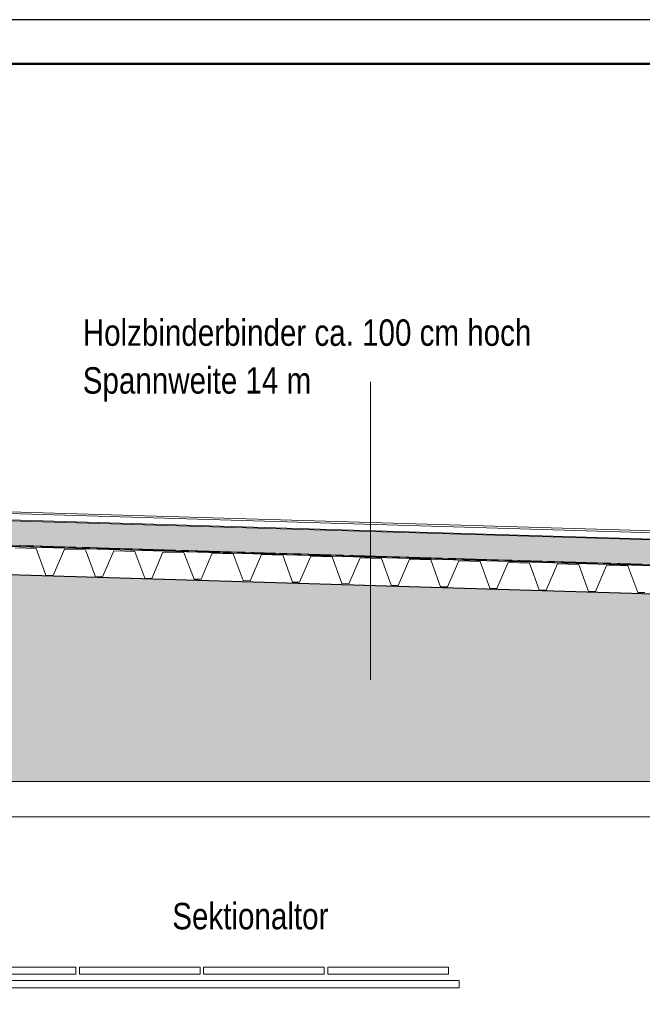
# Model space of a CAD drawing. Header units: metres. Extents: x 1314 to 1415, y -87 to -52.
# Tile 94 of 256: x 1319.64 to 1323.17, y -57.97 to -52.38. Entities that reach past the tile are written whole.
import ezdxf

# ---------------------------------------------------------------- set-up
doc = ezdxf.new("R2010")
doc.units = ezdxf.units.M
doc.header["$PDMODE"] = 65
doc.linetypes.add('AUSGEZOGEN', pattern=[0])
for name, color, linetype, lineweight in [('XR$1$Legende', 4, 'AUSGEZOGEN', 13), ('XR$2$Ansicht', 1, 'AUSGEZOGEN', 50), ('XR$2$Design', 4, 'AUSGEZOGEN', 13), ('XR$2$Fenster', 3, 'AUSGEZOGEN', 18), ('XR$2$KALZIP', 7, 'AUSGEZOGEN', 13), ('XR$2$Möblierung', 4, 'AUSGEZOGEN', 13), ('XR$2$Wand', 1, 'AUSGEZOGEN', 50), ('XR$3$Maßlinie 1_100', 7, 'AUSGEZOGEN', 25), ('XR$3$Maßlinie 1_50', 7, 'AUSGEZOGEN', 25), ('XR$3$Text 1_100', 3, 'AUSGEZOGEN', 18), ('XR$4$Muster', 4, 'AUSGEZOGEN', 13)]:
    doc.layers.add(name, color=color, linetype=linetype, lineweight=lineweight)
doc.styles.add('ARIAL', font='arial.ttf')
doc.dimstyles.new('DIMSTYLE_5', dxfattribs={"dimtxt": 0.125, "dimasz": 0.15, "dimexe": 0, "dimexo": 0, "dimgap": 0.0625, "dimtad": 2, "dimrnd": 0.005, "dimzin": 4, "dimdsep": 46, "dimtxsty": 'ARIAL', "dimblk1": 'ALL_ML_KREIS', "dimblk2": 'ALL_ML_KREIS', "dimsah": 1, "dimcen": 0, "dimclrd": 3, "dimclre": 3, "dimclrt": 3, "dimadec": 0, "dimazin": 0, "dimtfac": 1, "dimtdec": 0, "dimtix": 1, "dimtmove": 2, "dimatfit": 3, "dimfxl": 0, "dimtzin": 0, "dimlwd": 0, "dimlwe": 25, "dimarcsym": 0})

# ---------------------------------------------------------------- blocks, each defined once
blk = doc.blocks.new('MUSTERELEMENT_36')
at = {"layer": 'XR$2$Design', "color": 4, "linetype": 'AUSGEZOGEN', "lineweight": 13, "transparency": 33554687}
for p, q in [((1319.7172, -55.3713), (1319.6374, -55.3689)), ((1319.7174, -55.3663), (1319.6376, -55.364)), ((1319.6775, -55.3651), (1319.6773, -55.3701)), ((1319.7173, -55.3683), (1319.6774, -55.3671)), ((1319.7173, -55.3693), (1319.6774, -55.3681)), ((1319.7173, -55.3703), (1319.6774, -55.3691)), ((1319.7174, -55.3673), (1319.6775, -55.3661)), ((1319.7174, -55.3663), (1319.7172, -55.3713)), ((1319.7174, -55.3663), (1319.7172, -55.3713)), ((1319.7971, -55.3737), (1319.7172, -55.3713)), ((1319.7972, -55.3687), (1319.7174, -55.3663)), ((1319.7573, -55.3675), (1319.7571, -55.3725)), ((1319.7971, -55.3707), (1319.7572, -55.3695)), ((1319.7971, -55.3717), (1319.7572, -55.3705)), ((1319.7971, -55.3727), (1319.7572, -55.3715)), ((1319.7972, -55.3697), (1319.7573, -55.3685)), ((1319.7972, -55.3687), (1319.7971, -55.3737)), ((1319.7972, -55.3687), (1319.7971, -55.3737)), ((1319.8769, -55.3761), (1319.7971, -55.3737)), ((1319.877, -55.3711), (1319.7972, -55.3687)), ((1319.8371, -55.3699), (1319.837, -55.3749)), ((1319.8769, -55.3741), (1319.837, -55.3729)), ((1319.8769, -55.3751), (1319.837, -55.3739)), ((1319.877, -55.3721), (1319.8371, -55.3709)), ((1319.877, -55.3731), (1319.8371, -55.3719)), ((1319.877, -55.3711), (1319.8769, -55.3761)), ((1319.877, -55.3711), (1319.8769, -55.3761)), ((1319.9567, -55.3785), (1319.8769, -55.3761)), ((1319.9568, -55.3735), (1319.877, -55.3711)), ((1319.9169, -55.3723), (1319.9168, -55.3773)), ((1319.9567, -55.3765), (1319.9168, -55.3753)), ((1319.9567, -55.3775), (1319.9168, -55.3763)), ((1319.9568, -55.3745), (1319.9169, -55.3733)), ((1319.9568, -55.3755), (1319.9169, -55.3743)), ((1319.9568, -55.3735), (1319.9567, -55.3785)), ((1319.9568, -55.3735), (1319.9567, -55.3785)), ((1320.0365, -55.3809), (1319.9567, -55.3785)), ((1320.0366, -55.3759), (1319.9568, -55.3735)), ((1319.9967, -55.3747), (1319.9966, -55.3797)), ((1320.0366, -55.3789), (1319.9966, -55.3777)), ((1320.0365, -55.3799), (1319.9966, -55.3787)), ((1320.0366, -55.3769), (1319.9967, -55.3757)), ((1320.0366, -55.3779), (1319.9967, -55.3767)), ((1320.0366, -55.3759), (1320.0365, -55.3809)), ((1320.0366, -55.3759), (1320.0365, -55.3809)), ((1320.1163, -55.3833), (1320.0365, -55.3809)), ((1320.1165, -55.3783), (1320.0366, -55.3759)), ((1320.0766, -55.3771), (1320.0764, -55.3821)), ((1320.1163, -55.3823), (1320.0764, -55.3811)), ((1320.1164, -55.3793), (1320.0765, -55.3781)), ((1320.1164, -55.3803), (1320.0765, -55.3791)), ((1320.1164, -55.3813), (1320.0765, -55.3801)), ((1320.1165, -55.3783), (1320.1163, -55.3833)), ((1320.1165, -55.3783), (1320.1163, -55.3833)), ((1320.1961, -55.3857), (1320.1163, -55.3833)), ((1320.1963, -55.3807), (1320.1165, -55.3783)), ((1320.1564, -55.3795), (1320.1562, -55.3845)), ((1320.1961, -55.3847), (1320.1562, -55.3835)), ((1320.1962, -55.3817), (1320.1563, -55.3805)), ((1320.1962, -55.3827), (1320.1563, -55.3815)), ((1320.1962, -55.3837), (1320.1563, -55.3825)), ((1320.1963, -55.3807), (1320.1961, -55.3857)), ((1320.1963, -55.3807), (1320.1961, -55.3857)), ((1320.2759, -55.3881), (1320.1961, -55.3857)), ((1320.2761, -55.3831), (1320.1963, -55.3807)), ((1320.2362, -55.3819), (1320.236, -55.3869)), ((1320.2761, -55.3841), (1320.2361, -55.3829)), ((1320.276, -55.3851), (1320.2361, -55.3839)), ((1320.276, -55.3861), (1320.2361, -55.3849)), ((1320.276, -55.3871), (1320.2361, -55.3859)), ((1320.2761, -55.3831), (1320.2759, -55.3881)), ((1320.2761, -55.3831), (1320.2759, -55.3881)), ((1320.3559, -55.3855), (1320.2761, -55.3831)), ((1320.316, -55.3843), (1320.3158, -55.3893)), ((1320.3558, -55.3875), (1320.3159, -55.3863)), ((1320.3559, -55.3865), (1320.316, -55.3853)), ((1320.3559, -55.3855), (1320.3557, -55.3905)), ((1320.3559, -55.3855), (1320.3557, -55.3905)), ((1320.4357, -55.3879), (1320.3559, -55.3855)), ((1320.3557, -55.3905), (1320.2759, -55.3881)), ((1320.3558, -55.3885), (1320.3159, -55.3873)), ((1320.3558, -55.3895), (1320.3159, -55.3883)), ((1320.4356, -55.3929), (1320.3557, -55.3905)), ((1320.3958, -55.3867), (1320.3957, -55.3917)), ((1320.4356, -55.3899), (1320.3957, -55.3887)), ((1320.4356, -55.3909), (1320.3957, -55.3897)), ((1320.4356, -55.3919), (1320.3957, -55.3907)), ((1320.4357, -55.3889), (1320.3958, -55.3877)), ((1320.4357, -55.3879), (1320.4356, -55.3929)), ((1320.4357, -55.3879), (1320.4356, -55.3929)), ((1320.5154, -55.3953), (1320.4356, -55.3929)), ((1320.5155, -55.3903), (1320.4357, -55.3879)), ((1320.4756, -55.3891), (1320.4755, -55.3941)), ((1320.5154, -55.3933), (1320.4755, -55.3921)), ((1320.5154, -55.3943), (1320.4755, -55.3931)), ((1320.5155, -55.3913), (1320.4756, -55.3901)), ((1320.5155, -55.3923), (1320.4756, -55.3911)), ((1320.5155, -55.3903), (1320.5154, -55.3953)), ((1320.5155, -55.3903), (1320.5154, -55.3953)), ((1320.5952, -55.3977), (1320.5154, -55.3953)), ((1320.5953, -55.3927), (1320.5155, -55.3903)), ((1320.5554, -55.3915), (1320.5553, -55.3965)), ((1320.5952, -55.3957), (1320.5553, -55.3945)), ((1320.5952, -55.3967), (1320.5553, -55.3955)), ((1320.5953, -55.3937), (1320.5554, -55.3925)), ((1320.5953, -55.3947), (1320.5554, -55.3935)), ((1320.5953, -55.3927), (1320.5952, -55.3977)), ((1320.5953, -55.3927), (1320.5952, -55.3977)), ((1320.675, -55.4001), (1320.5952, -55.3977)), ((1320.6751, -55.3951), (1320.5953, -55.3927)), ((1320.6352, -55.3939), (1320.6351, -55.3989)), ((1320.675, -55.3991), (1320.6351, -55.3979)), ((1320.6751, -55.3961), (1320.6352, -55.3949)), ((1320.6751, -55.3971), (1320.6352, -55.3959)), ((1320.6751, -55.3981), (1320.6352, -55.3969)), ((1320.6751, -55.3951), (1320.675, -55.4001)), ((1320.6751, -55.3951), (1320.675, -55.4001)), ((1320.7548, -55.4025), (1320.675, -55.4001)), ((1320.755, -55.3975), (1320.6751, -55.3951)), ((1320.7151, -55.3963), (1320.7149, -55.4013)), ((1320.7548, -55.4015), (1320.7149, -55.4003)), ((1320.7549, -55.3985), (1320.715, -55.3973)), ((1320.7549, -55.3995), (1320.715, -55.3983)), ((1320.7549, -55.4005), (1320.715, -55.3993)), ((1320.755, -55.3975), (1320.7548, -55.4025)), ((1320.755, -55.3975), (1320.7548, -55.4025)), ((1320.8346, -55.4049), (1320.7548, -55.4025)), ((1320.8348, -55.3999), (1320.755, -55.3975)), ((1320.7949, -55.3987), (1320.7947, -55.4037)), ((1320.8347, -55.4039), (1320.7947, -55.4027)), ((1320.8347, -55.4009), (1320.7948, -55.3997)), ((1320.8347, -55.4019), (1320.7948, -55.4007)), ((1320.8347, -55.4029), (1320.7948, -55.4017)), ((1320.8348, -55.3999), (1320.8346, -55.4049)), ((1320.8348, -55.3999), (1320.8346, -55.4049)), ((1320.9144, -55.4073), (1320.8346, -55.4049)), ((1320.9146, -55.4023), (1320.8348, -55.3999)), ((1320.8747, -55.4011), (1320.8745, -55.4061)), ((1320.9146, -55.4033), (1320.8746, -55.4021)), ((1320.9145, -55.4043), (1320.8746, -55.4031)), ((1320.9145, -55.4053), (1320.8746, -55.4041)), ((1320.9145, -55.4063), (1320.8746, -55.4051)), ((1320.9146, -55.4023), (1320.9144, -55.4073)), ((1320.9146, -55.4023), (1320.9144, -55.4073)), ((1320.9942, -55.4097), (1320.9144, -55.4073)), ((1320.9944, -55.4047), (1320.9146, -55.4023)), ((1320.9545, -55.4035), (1320.9543, -55.4085)), ((1320.9943, -55.4067), (1320.9544, -55.4055)), ((1320.9943, -55.4077), (1320.9544, -55.4065)), ((1320.9943, -55.4087), (1320.9544, -55.4075)), ((1320.9944, -55.4057), (1320.9545, -55.4045)), ((1320.9944, -55.4047), (1320.9942, -55.4097)), ((1320.9944, -55.4047), (1320.9942, -55.4097)), ((1321.0741, -55.412), (1320.9942, -55.4097)), ((1321.0742, -55.407), (1320.9944, -55.4047)), ((1321.0343, -55.4059), (1321.0342, -55.4108)), ((1321.0742, -55.409), (1321.0342, -55.4079)), ((1321.0741, -55.41), (1321.0342, -55.4089)), ((1321.0741, -55.411), (1321.0342, -55.4099)), ((1321.0742, -55.408), (1321.0343, -55.4069)), ((1321.0742, -55.407), (1321.0741, -55.412)), ((1321.0742, -55.407), (1321.0741, -55.412)), ((1321.1539, -55.4144), (1321.0741, -55.412)), ((1321.154, -55.4094), (1321.0742, -55.407)), ((1321.1141, -55.4082), (1321.114, -55.4132)), ((1321.1539, -55.4124), (1321.114, -55.4112)), ((1321.1539, -55.4134), (1321.114, -55.4122)), ((1321.154, -55.4104), (1321.1141, -55.4092)), ((1321.154, -55.4114), (1321.1141, -55.4102)), ((1321.154, -55.4094), (1321.1539, -55.4144)), ((1321.154, -55.4094), (1321.1539, -55.4144)), ((1321.2337, -55.4168), (1321.1539, -55.4144)), ((1321.2338, -55.4118), (1321.154, -55.4094)), ((1321.1939, -55.4106), (1321.1938, -55.4156)), ((1321.2337, -55.4148), (1321.1938, -55.4136)), ((1321.2337, -55.4158), (1321.1938, -55.4146)), ((1321.2338, -55.4128), (1321.1939, -55.4116)), ((1321.2338, -55.4138), (1321.1939, -55.4126)), ((1321.2338, -55.4118), (1321.2337, -55.4168)), ((1321.2338, -55.4118), (1321.2337, -55.4168)), ((1321.3135, -55.4192), (1321.2337, -55.4168)), ((1321.3136, -55.4142), (1321.2338, -55.4118)), ((1321.2737, -55.413), (1321.2736, -55.418)), ((1321.3135, -55.4182), (1321.2736, -55.417)), ((1321.3136, -55.4152), (1321.2737, -55.414)), ((1321.3136, -55.4162), (1321.2737, -55.415)), ((1321.3136, -55.4172), (1321.2737, -55.416)), ((1321.3136, -55.4142), (1321.3135, -55.4192)), ((1321.3136, -55.4142), (1321.3135, -55.4192)), ((1321.3933, -55.4216), (1321.3135, -55.4192)), ((1321.3935, -55.4166), (1321.3136, -55.4142)), ((1321.3536, -55.4154), (1321.3534, -55.4204)), ((1321.3933, -55.4206), (1321.3534, -55.4194)), ((1321.3934, -55.4176), (1321.3535, -55.4164)), ((1321.3934, -55.4186), (1321.3535, -55.4174)), ((1321.3934, -55.4196), (1321.3535, -55.4184)), ((1321.3935, -55.4166), (1321.3933, -55.4216)), ((1321.3935, -55.4166), (1321.3933, -55.4216)), ((1321.4731, -55.424), (1321.3933, -55.4216)), ((1321.4733, -55.419), (1321.3935, -55.4166)), ((1321.4334, -55.4178), (1321.4332, -55.4228)), ((1321.4732, -55.423), (1321.4332, -55.4218)), ((1321.4732, -55.42), (1321.4333, -55.4188)), ((1321.4732, -55.421), (1321.4333, -55.4198)), ((1321.4732, -55.422), (1321.4333, -55.4208)), ((1321.4733, -55.419), (1321.4731, -55.424)), ((1321.4733, -55.419), (1321.4731, -55.424)), ((1321.5529, -55.4264), (1321.4731, -55.424)), ((1321.5531, -55.4214), (1321.4733, -55.419)), ((1321.5132, -55.4202), (1321.513, -55.4252)), ((1321.553, -55.4234), (1321.5131, -55.4222)), ((1321.553, -55.4244), (1321.5131, -55.4232)), ((1321.553, -55.4254), (1321.5131, -55.4242)), ((1321.5531, -55.4224), (1321.5132, -55.4212)), ((1321.5531, -55.4214), (1321.5529, -55.4264)), ((1321.5531, -55.4214), (1321.5529, -55.4264)), ((1321.6328, -55.4288), (1321.5529, -55.4264)), ((1321.6329, -55.4238), (1321.5531, -55.4214)), ((1321.593, -55.4226), (1321.5928, -55.4276)), ((1321.6328, -55.4258), (1321.5929, -55.4246)), ((1321.6328, -55.4268), (1321.5929, -55.4256)), ((1321.6328, -55.4278), (1321.5929, -55.4266)), ((1321.6329, -55.4248), (1321.593, -55.4236)), ((1321.6329, -55.4238), (1321.6328, -55.4288)), ((1321.6329, -55.4238), (1321.6328, -55.4288)), ((1321.7126, -55.4312), (1321.6328, -55.4288)), ((1321.7127, -55.4262), (1321.6329, -55.4238)), ((1321.6728, -55.425), (1321.6727, -55.43)), ((1321.7127, -55.4282), (1321.6727, -55.427)), ((1321.7126, -55.4292), (1321.6727, -55.428)), ((1321.7126, -55.4302), (1321.6727, -55.429)), ((1321.7127, -55.4272), (1321.6728, -55.426)), ((1321.7127, -55.4262), (1321.7126, -55.4312)), ((1321.7127, -55.4262), (1321.7126, -55.4312)), ((1321.7924, -55.4336), (1321.7126, -55.4312)), ((1321.7925, -55.4286), (1321.7127, -55.4262)), ((1321.7526, -55.4274), (1321.7525, -55.4324)), ((1321.7924, -55.4316), (1321.7525, -55.4304)), ((1321.7924, -55.4326), (1321.7525, -55.4314)), ((1321.7925, -55.4296), (1321.7526, -55.4284)), ((1321.7925, -55.4306), (1321.7526, -55.4294)), ((1321.7925, -55.4286), (1321.7924, -55.4336)), ((1321.7925, -55.4286), (1321.7924, -55.4336)), ((1321.8722, -55.436), (1321.7924, -55.4336)), ((1321.8723, -55.431), (1321.7925, -55.4286)), ((1321.8324, -55.4298), (1321.8323, -55.4348)), ((1321.8722, -55.434), (1321.8323, -55.4328)), ((1321.8722, -55.435), (1321.8323, -55.4338)), ((1321.8723, -55.432), (1321.8324, -55.4308)), ((1321.8723, -55.433), (1321.8324, -55.4318)), ((1321.8723, -55.431), (1321.8722, -55.436)), ((1321.8723, -55.431), (1321.8722, -55.436)), ((1321.952, -55.4384), (1321.8722, -55.436)), ((1321.9522, -55.4334), (1321.8723, -55.431)), ((1321.9122, -55.4322), (1321.9121, -55.4372)), ((1321.952, -55.4374), (1321.9121, -55.4362)), ((1321.9521, -55.4344), (1321.9122, -55.4332)), ((1321.9521, -55.4354), (1321.9122, -55.4342)), ((1321.9521, -55.4364), (1321.9122, -55.4352)), ((1321.9522, -55.4334), (1321.952, -55.4384)), ((1321.9522, -55.4334), (1321.952, -55.4384)), ((1322.0318, -55.4408), (1321.952, -55.4384)), ((1322.032, -55.4358), (1321.9522, -55.4334)), ((1321.9921, -55.4346), (1321.9919, -55.4396)), ((1322.0318, -55.4398), (1321.9919, -55.4386)), ((1322.0319, -55.4368), (1321.992, -55.4356)), ((1322.0319, -55.4378), (1321.992, -55.4366)), ((1322.0319, -55.4388), (1321.992, -55.4376)), ((1322.032, -55.4358), (1322.0318, -55.4408)), ((1322.032, -55.4358), (1322.0318, -55.4408)), ((1322.1116, -55.4432), (1322.0318, -55.4408)), ((1322.1118, -55.4382), (1322.032, -55.4358)), ((1322.0719, -55.437), (1322.0717, -55.442)), ((1322.1117, -55.4392), (1322.0718, -55.438)), ((1322.1117, -55.4402), (1322.0718, -55.439)), ((1322.1117, -55.4412), (1322.0718, -55.44)), ((1322.1117, -55.4422), (1322.0718, -55.441)), ((1322.1118, -55.4382), (1322.1116, -55.4432)), ((1322.1118, -55.4382), (1322.1116, -55.4432)), ((1322.1916, -55.4406), (1322.1118, -55.4382)), ((1322.1517, -55.4394), (1322.1515, -55.4444)), ((1322.1915, -55.4426), (1322.1516, -55.4414)), ((1322.1916, -55.4416), (1322.1517, -55.4404)), ((1322.1916, -55.4406), (1322.1914, -55.4456)), ((1322.1916, -55.4406), (1322.1914, -55.4456)), ((1322.2714, -55.443), (1322.1916, -55.4406)), ((1322.2315, -55.4418), (1322.2313, -55.4468)), ((1322.1914, -55.4456), (1322.1116, -55.4432)), ((1322.1915, -55.4436), (1322.1516, -55.4424)), ((1322.1915, -55.4446), (1322.1516, -55.4434)), ((1322.2713, -55.448), (1322.1914, -55.4456)), ((1322.2713, -55.445), (1322.2314, -55.4438)), ((1322.2713, -55.446), (1322.2314, -55.4448)), ((1322.2713, -55.447), (1322.2314, -55.4458)), ((1322.2714, -55.444), (1322.2315, -55.4428)), ((1322.2714, -55.443), (1322.2713, -55.448)), ((1322.2714, -55.443), (1322.2713, -55.448)), ((1322.3511, -55.4504), (1322.2713, -55.448)), ((1322.3512, -55.4454), (1322.2714, -55.443)), ((1322.3113, -55.4442), (1322.3112, -55.4492)), ((1322.3511, -55.4484), (1322.3112, -55.4472)), ((1322.3511, -55.4494), (1322.3112, -55.4482)), ((1322.3512, -55.4464), (1322.3113, -55.4452)), ((1322.3512, -55.4474), (1322.3113, -55.4462)), ((1322.3512, -55.4454), (1322.3511, -55.4504)), ((1322.3512, -55.4454), (1322.3511, -55.4504)), ((1322.4309, -55.4528), (1322.3511, -55.4504)), ((1322.431, -55.4478), (1322.3512, -55.4454)), ((1322.3911, -55.4466), (1322.391, -55.4516)), ((1322.4309, -55.4508), (1322.391, -55.4496)), ((1322.4309, -55.4518), (1322.391, -55.4506)), ((1322.431, -55.4488), (1322.3911, -55.4476)), ((1322.431, -55.4498), (1322.3911, -55.4486)), ((1322.431, -55.4478), (1322.4309, -55.4528)), ((1322.431, -55.4478), (1322.4309, -55.4528)), ((1322.5107, -55.4551), (1322.4309, -55.4528)), ((1322.5108, -55.4501), (1322.431, -55.4478)), ((1322.4709, -55.449), (1322.4708, -55.4539)), ((1322.5108, -55.4531), (1322.4708, -55.4519)), ((1322.5107, -55.4541), (1322.4708, -55.4529)), ((1322.5108, -55.4511), (1322.4709, -55.45)), ((1322.5108, -55.4521), (1322.4709, -55.4509)), ((1322.5108, -55.4501), (1322.5107, -55.4551)), ((1322.5108, -55.4501), (1322.5107, -55.4551)), ((1322.5905, -55.4575), (1322.5107, -55.4551)), ((1322.5907, -55.4525), (1322.5108, -55.4501)), ((1322.5507, -55.4513), (1322.5506, -55.4563)), ((1322.5905, -55.4565), (1322.5506, -55.4553)), ((1322.5906, -55.4535), (1322.5507, -55.4523)), ((1322.5906, -55.4545), (1322.5507, -55.4533)), ((1322.5906, -55.4555), (1322.5507, -55.4543)), ((1322.5907, -55.4525), (1322.5905, -55.4575)), ((1322.5907, -55.4525), (1322.5905, -55.4575)), ((1322.6703, -55.4599), (1322.5905, -55.4575)), ((1322.6705, -55.4549), (1322.5907, -55.4525)), ((1322.6306, -55.4537), (1322.6304, -55.4587)), ((1322.6703, -55.4589), (1322.6304, -55.4577)), ((1322.6704, -55.4559), (1322.6305, -55.4547)), ((1322.6704, -55.4569), (1322.6305, -55.4557)), ((1322.6704, -55.4579), (1322.6305, -55.4567)), ((1322.6705, -55.4549), (1322.6703, -55.4599)), ((1322.6705, -55.4549), (1322.6703, -55.4599)), ((1322.7501, -55.4623), (1322.6703, -55.4599)), ((1322.7503, -55.4573), (1322.6705, -55.4549)), ((1322.7104, -55.4561), (1322.7102, -55.4611)), ((1322.7503, -55.4583), (1322.7103, -55.4571)), ((1322.7502, -55.4593), (1322.7103, -55.4581)), ((1322.7502, -55.4603), (1322.7103, -55.4591)), ((1322.7502, -55.4613), (1322.7103, -55.4601)), ((1322.7503, -55.4573), (1322.7501, -55.4623)), ((1322.7503, -55.4573), (1322.7501, -55.4623)), ((1322.8299, -55.4647), (1322.7501, -55.4623)), ((1322.8301, -55.4597), (1322.7503, -55.4573)), ((1322.7902, -55.4585), (1322.79, -55.4635)), ((1322.83, -55.4617), (1322.7901, -55.4605)), ((1322.83, -55.4627), (1322.7901, -55.4615)), ((1322.83, -55.4637), (1322.7901, -55.4625)), ((1322.8301, -55.4607), (1322.7902, -55.4595)), ((1322.8301, -55.4597), (1322.8299, -55.4647)), ((1322.8301, -55.4597), (1322.8299, -55.4647)), ((1322.9098, -55.4671), (1322.8299, -55.4647)), ((1322.9099, -55.4621), (1322.8301, -55.4597)), ((1322.87, -55.4609), (1322.8699, -55.4659)), ((1322.9098, -55.4641), (1322.8699, -55.4629)), ((1322.9098, -55.4651), (1322.8699, -55.4639)), ((1322.9098, -55.4661), (1322.8699, -55.4649)), ((1322.9099, -55.4631), (1322.87, -55.4619)), ((1322.9099, -55.4621), (1322.9098, -55.4671)), ((1322.9099, -55.4621), (1322.9098, -55.4671)), ((1322.9896, -55.4695), (1322.9098, -55.4671)), ((1322.9897, -55.4645), (1322.9099, -55.4621)), ((1322.9498, -55.4633), (1322.9497, -55.4683)), ((1322.9896, -55.4675), (1322.9497, -55.4663)), ((1322.9896, -55.4685), (1322.9497, -55.4673)), ((1322.9897, -55.4655), (1322.9498, -55.4643)), ((1322.9897, -55.4665), (1322.9498, -55.4653)), ((1322.9897, -55.4645), (1322.9896, -55.4695)), ((1322.9897, -55.4645), (1322.9896, -55.4695)), ((1323.0694, -55.4719), (1322.9896, -55.4695)), ((1323.0695, -55.4669), (1322.9897, -55.4645)), ((1323.0296, -55.4657), (1323.0295, -55.4707)), ((1323.0694, -55.4699), (1323.0295, -55.4687)), ((1323.0694, -55.4709), (1323.0295, -55.4697)), ((1323.0695, -55.4679), (1323.0296, -55.4667)), ((1323.0695, -55.4689), (1323.0296, -55.4677)), ((1323.0695, -55.4669), (1323.0694, -55.4719)), ((1323.0695, -55.4669), (1323.0694, -55.4719)), ((1323.1492, -55.4743), (1323.0694, -55.4719)), ((1323.1493, -55.4693), (1323.0695, -55.4669)), ((1323.1094, -55.4681), (1323.1093, -55.4731)), ((1323.1493, -55.4723), (1323.1093, -55.4711)), ((1323.1492, -55.4733), (1323.1093, -55.4721)), ((1323.1493, -55.4703), (1323.1094, -55.4691)), ((1323.1493, -55.4713), (1323.1094, -55.4701)), ((1323.1493, -55.4693), (1323.1492, -55.4743)), ((1323.1493, -55.4693), (1323.1492, -55.4743)), ((1323.229, -55.4767), (1323.1492, -55.4743)), ((1323.2292, -55.4717), (1323.1493, -55.4693))]:
    blk.add_line(p, q, dxfattribs=at)
blk = doc.blocks.new('ALL_ML_KREIS')
at = {"color": 0, "linetype": 'ByBlock', "lineweight": -2}
for p, q in [((0, -0.5), (0, 0.5)), ((-1, 0), (0.5, 0))]:
    blk.add_line(p, q, dxfattribs=at)
blk.add_circle((0, 0), 0.15, dxfattribs=at)
blk = doc.blocks.new('*D82')
at = {"layer": 'DEFPOINTS', "color": 3, "linetype": 'AUSGEZOGEN', "lineweight": 25, "transparency": 33554687}
for p in [(1318.1917, -55.1748), (1332.4917, -56.3136), (1318.1917, -64.661)]:
    blk.add_point(p, dxfattribs=at)
at = {"layer": 'XR$3$Maßlinie 1_50', "color": 3, "linetype": 'AUSGEZOGEN', "lineweight": -2, "transparency": 33554687}
for p, q in [((1318.1917, -64.361), (1318.1917, -64.661)), ((1332.4917, -64.361), (1332.4917, -64.661)), ((1318.1917, -64.661), (1332.4917, -64.661))]:
    blk.add_line(p, q, dxfattribs=at)
at = {"layer": 'XR$3$Maßlinie 1_50', "color": 3, "linetype": 'AUSGEZOGEN', "lineweight": 25, "transparency": 33554687, "xscale": 0.15, "yscale": 0.15, "zscale": 0.15, "rotation": 180}
blk.add_blockref('ALL_ML_KREIS', (1318.1917, -64.661), dxfattribs=at)
at = {"layer": 'XR$3$Maßlinie 1_50', "color": 3, "linetype": 'AUSGEZOGEN', "lineweight": 25, "transparency": 33554687, "xscale": 0.15, "yscale": 0.15, "zscale": 0.15}
blk.add_blockref('ALL_ML_KREIS', (1332.4917, -64.661), dxfattribs=at)
at = {"layer": 'XR$3$Maßlinie 1_50', "color": 3, "linetype": 'AUSGEZOGEN', "lineweight": 25, "transparency": 33554687, "insert": (1325.3461, -64.5463), "char_height": 0.125, "width": 0.625, "attachment_point": 5, "style": 'ARIAL'}
blk.add_mtext('\\A1;{\\A1;{14.30\\H0.082500;\\S^ ;}}', dxfattribs=at)

msp = doc.modelspace()

# ---------------------------------------------------------------- hatches: boundary and pattern name
at = {"layer": 'XR$2$Möblierung', "linetype": 'AUSGEZOGEN', "lineweight": 13, "true_color": 0xcdb691, "transparency": 33554687}
msp.add_hatch(color=43, dxfattribs=at).paths.add_polyline_path([(1332.3417, -55.9123), (1318.3417, -55.4923), (1318.3417, -55.5323), (1318.5917, -55.5323), (1318.5917, -56.7023), (1332.0917, -56.7023), (1332.0917, -55.9524), (1332.3417, -55.9524)])
at = {"layer": 'XR$4$Muster', "linetype": 'AUSGEZOGEN', "lineweight": 13, "transparency": 33554687}
h = msp.add_hatch(dxfattribs=at)
h.set_pattern_fill('MUSTER', color=52, scale=0.0675, style=0, pattern_type=2)
h.set_pattern_definition([(0, (0.135, 0.135), (0.0675, 0.0675), [0.0675, -0.0675]), (90, (0.135, 0.135), (-0.0675, 0.0675), [0.0675, -0.0675])])
h.paths.add_polyline_path([(1318.3562, -55.3257), (1332.3278, -55.7448), (1332.332, -55.6049), (1325.3319, -55.3949), (1318.3604, -55.1875)], flags=0)

# ---------------------------------------------------------------- linework, layer by layer
at = {"layer": 'XR$1$Legende', "color": 6, "linetype": 'AUSGEZOGEN', "lineweight": 25, "transparency": 33554687}
msp.add_lwpolyline([(1313.9897, -87.3821), (1388.9897, -87.3821), (1388.9897, -52.3821), (1313.9897, -52.3821), (1313.9897, -87.3821)], close=True, dxfattribs=at)
at = {"layer": 'XR$1$Legende', "color": 1, "linetype": 'AUSGEZOGEN', "lineweight": 50, "transparency": 33554687}
msp.add_lwpolyline([(1314.9897, -87.1321), (1388.7397, -87.1321), (1388.7397, -52.6321), (1314.9897, -52.6321), (1314.9897, -87.1321)], close=True, dxfattribs=at)
at = {"layer": 'XR$2$Ansicht', "color": 4, "linetype": 'AUSGEZOGEN', "lineweight": 13, "transparency": 33554687}
msp.add_line((1332.0917, -56.7023), (1318.5917, -56.7023), dxfattribs=at)
for points in [[(1319.6125, -55.3768), (1319.7325, -55.3805), (1319.7878, -55.5323), (1319.8278, -55.5335), (1319.8924, -55.3854), (1320.0123, -55.3891), (1320.0677, -55.5408), (1320.1077, -55.5421), (1320.1723, -55.394), (1320.2922, -55.3977), (1320.3476, -55.5494), (1320.3876, -55.5506), (1320.4501, -55.4017), (1320.5701, -55.4037), (1320.6275, -55.5547), (1320.6675, -55.5554), (1320.7302, -55.4065)], [(1320.7087, -55.4557), (1320.7302, -55.4065), (1320.8501, -55.4103), (1320.9054, -55.5621), (1320.9453, -55.5634), (1321.0101, -55.4154), (1321.13, -55.4192), (1321.1852, -55.571), (1321.2252, -55.5723), (1321.2899, -55.4242), (1321.4099, -55.428), (1321.4651, -55.5799), (1321.5051, -55.5811), (1321.5698, -55.4331), (1321.6897, -55.4369), (1321.7449, -55.5887), (1321.7849, -55.59), (1321.8496, -55.442), (1321.9696, -55.4458), (1322.0248, -55.5976), (1322.0648, -55.5989), (1322.1295, -55.4508), (1322.2494, -55.4546), (1322.3047, -55.6065), (1322.3446, -55.6077), (1322.4093, -55.4597), (1322.5293, -55.4635), (1322.5845, -55.6153), (1322.6245, -55.6166), (1322.6892, -55.4686), (1322.8091, -55.4724), (1322.8644, -55.6242), (1322.9043, -55.6255), (1322.967, -55.4766), (1323.087, -55.4787), (1323.1443, -55.6298), (1323.1843, -55.6305)]]:
    msp.add_lwpolyline(points, dxfattribs=at)
at = {"layer": 'XR$2$Design', "color": 4, "lineweight": 13, "transparency": 33554687}
for p, q in [((1332.6086, -55.6132), (1318.2148, -55.1822)), ((1332.3278, -55.7448), (1318.3562, -55.3257))]:
    msp.add_line(p, q, dxfattribs=at)
at = {"layer": 'XR$2$Design', "color": 3, "linetype": 'AUSGEZOGEN', "lineweight": 25, "transparency": 33554687}
for p, q in [((1318.1917, -55.3257), (1332.4917, -55.7547)), ((1332.4917, -55.9168), (1318.3417, -55.4923))]:
    msp.add_line(p, q, dxfattribs=at)
at = {"layer": 'XR$2$Fenster', "color": 3, "linetype": 'AUSGEZOGEN', "lineweight": 18, "transparency": 33554687}
for p, q in [((1319.2725, -57.7548), (1319.957, -57.7548)), ((1319.957, -57.7548), (1319.957, -57.7948)), ((1319.977, -57.7948), (1319.977, -57.7548)), ((1319.977, -57.7548), (1320.6616, -57.7548)), ((1320.6616, -57.7548), (1320.6616, -57.7948)), ((1320.6816, -57.7948), (1320.6816, -57.7548)), ((1320.6816, -57.7548), (1321.3661, -57.7548)), ((1321.3661, -57.7548), (1321.3661, -57.7948)), ((1321.3861, -57.7948), (1321.3861, -57.7548)), ((1321.3861, -57.7548), (1322.0706, -57.7548)), ((1322.0706, -57.7548), (1322.0706, -57.7948)), ((1319.2378, -57.8295), (1322.131, -57.8295)), ((1319.957, -57.7948), (1319.2725, -57.7948)), ((1320.6616, -57.7948), (1319.977, -57.7948)), ((1321.3661, -57.7948), (1320.6816, -57.7948)), ((1322.0706, -57.7948), (1321.3861, -57.7948)), ((1322.131, -57.8715), (1322.131, -57.8315)), ((1319.1958, -57.8715), (1322.131, -57.8715))]:
    msp.add_line(p, q, dxfattribs=at)
at = {"layer": 'XR$2$KALZIP', "transparency": 33554687}
for p, q in [((1332.642, -55.5741), (1318.2764, -55.1431)), ((1332.6417, -55.5639), (1318.2766, -55.1329)), ((1332.6417, -55.6102), (1318.2749, -55.1792))]:
    msp.add_line(p, q, dxfattribs=at)
at = {"layer": 'XR$2$Wand', "color": 52, "linetype": 'AUSGEZOGEN', "lineweight": 13, "transparency": 33554687}
msp.add_line((1318.7917, -56.9023), (1331.8917, -56.9023), dxfattribs=at)
at = {"layer": 'XR$3$Maßlinie 1_100', "color": 7, "linetype": 'AUSGEZOGEN', "lineweight": 18, "transparency": 33554687}
msp.add_line((1321.6287, -54.4349), (1321.6287, -56.1249), dxfattribs=at)

# ---------------------------------------------------------------- block references
at = {"layer": 'XR$2$Design', "color": 4, "linetype": 'AUSGEZOGEN', "lineweight": 13, "transparency": 33554687}
msp.add_blockref('MUSTERELEMENT_36', (0, 0), dxfattribs=at)

# ---------------------------------------------------------------- texts
at = {"layer": 'XR$3$Text 1_100', "color": 7, "linetype": 'AUSGEZOGEN', "lineweight": 18, "transparency": 33554687, "insert": (1319.9964, -54.0815), "char_height": 0.15, "width": 2.618129, "attachment_point": 1, "line_spacing_factor": 1.084337, "style": 'ARIAL'}
msp.add_mtext('\\A1;{\\fArial|i0|b0;\\H0.150000;\\W0.800000;\\C7;Holzbinderbinder ca. 100 cm hoch}\\P{\\fArial|i0|b0;\\H0.150000;\\W0.800000;\\C7;Spannweite 14 m}\\P', dxfattribs=at)
at = {"layer": 'XR$3$Text 1_100', "color": 7, "linetype": 'AUSGEZOGEN', "lineweight": 25, "transparency": 33554687, "insert": (1320.504, -57.5423), "char_height": 0.15, "width": 0.950257, "attachment_point": 7, "style": 'ARIAL'}
msp.add_mtext('\\W0.80;Sektionaltor', dxfattribs=at)

# ---------------------------------------------------------------- dimensions: what is measured, and where the dimension line sits
at = {"layer": 'XR$3$Maßlinie 1_50', "color": 3, "linetype": 'AUSGEZOGEN', "lineweight": 25, "transparency": 33554687}
dim = msp.add_linear_dim(base=(1332.4917, -64.661), p1=(1318.1917, -64.361), p2=(1332.4917, -64.361), dimstyle='DIMSTYLE_5', override={"dimpost": '<>', "dimclrd": 3, "dimclre": 3, "dimclrt": 3, "dimlwd": 0, "dimlwe": 25}, dxfattribs=at)
dim.commit()
dim.dimension.update_dxf_attribs({"geometry": '*D82', "text_midpoint": (1325.3461, -64.5463), "dimtype": 160})

doc.saveas('drawing.dxf')
